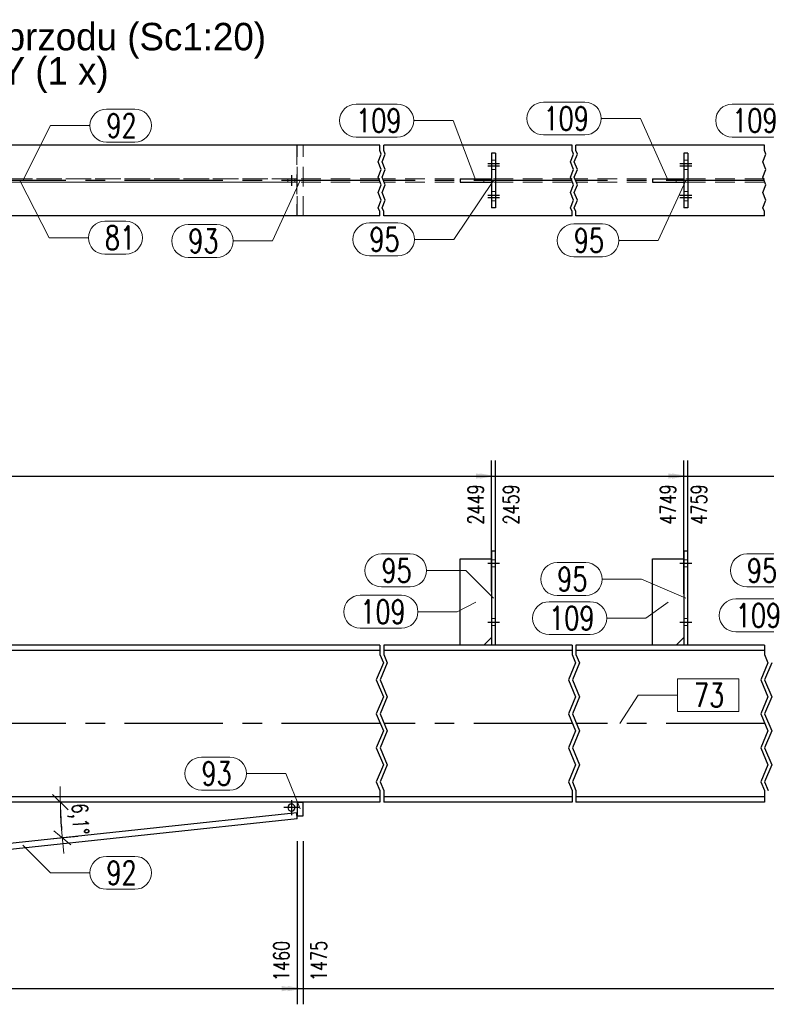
# Model space of a CAD drawing. Header units: millimetres. Extents: x 3526 to 4380, y 11541 to 12002.
# Tile 15 of 127: x 3615 to 3710, y 11625 to 11751. Entities that reach past the tile are written whole.
import ezdxf

# ---------------------------------------------------------------- set-up
doc = ezdxf.new("R2010")
doc.units = ezdxf.units.MM
doc.header["$LTSCALE"] = 10
doc.linetypes.add('HIDDEN', pattern=[0.375, 0.25, -0.125])
doc.linetypes.add('MITTE', pattern=[2, 1.25, -0.25, 0.25, -0.25])
doc.layers.get('Defpoints').update_dxf_attribs({"color": 1})
for name, color, linetype, lineweight in [('PS_DIM', 4, 'Continuous', 13), ('PS_Hidden', 2, 'HIDDEN', 9), ('PS_Pos', 1, 'Continuous', 15), ('PS_SOLID', 7, 'Continuous', 30)]:
    doc.layers.add(name, color=color, linetype=linetype, lineweight=lineweight)
doc.layers.add('PS_MID', color=5, linetype='MITTE')
doc.layers.add('PS_SHAPE', color=3, linetype='Continuous')
doc.styles.add('simplex', font='simplex.shx', dxfattribs={"width": 0.75})
doc.dimstyles.new('1_20_GŁ_DS1-LS20', dxfattribs={"dimtxt": 2, "dimasz": 2, "dimexe": 2, "dimexo": 5, "dimgap": 1, "dimtad": 1, "dimjust": 4, "dimdec": 0, "dimlfac": 20, "dimtxsty": 'simplex', "dimblk1": 'NONE', "dimsah": 1, "dimcen": 2, "dimclrd": 256, "dimclre": 256, "dimclrt": 4, "dimadec": 1, "dimazin": 0, "dimtfac": 1, "dimtdec": 0, "dimtmove": 2, "dimatfit": 3, "dimfxl": 1, "dimarcsym": 0})
doc.dimstyles.new('1_20_PRZ', dxfattribs={"dimtxt": 2, "dimasz": 1, "dimexe": 2, "dimexo": 5, "dimgap": 1, "dimtad": 1, "dimdec": 0, "dimlfac": 20, "dimtxsty": 'simplex', "dimblk": 'dimznak', "dimcen": 2, "dimse1": 1, "dimse2": 1, "dimclrd": 256, "dimclrt": 4, "dimadec": 1, "dimazin": 0, "dimtfac": 1, "dimtdec": 0, "dimtix": 1, "dimtmove": 2, "dimatfit": 3, "dimldrblk": 'dim-grot', "dimfxl": 1, "dimarcsym": 0})

# ---------------------------------------------------------------- blocks, each defined once
blk = doc.blocks.new('dimznak')
at = {"color": 0}
for points in [[(0, 2), (0, -2)], [(-2, 0), (2, 0)]]:
    blk.add_lwpolyline(points, dxfattribs=at)
at = {"color": 2}
blk.add_lwpolyline([(1, 1), (-1, -1)], dxfattribs=at)
blk = doc.blocks.new('*D59')
at = {"layer": 'Defpoints', "color": 0, "transparency": 16777216}
for p in [(3576.99, 11670.83), (3577.02, 11670.55), (3660.46, 11670.55), (3582.21, 11662.89), (3580.19, 11640.9)]:
    blk.add_point(p, dxfattribs=at)
at = {"layer": 'PS_DIM', "lineweight": -2, "transparency": 16777216}
blk.add_arc((3577.02, 11670.55), 9.25, 282.2873, 353.8047, dxfattribs=at)
for p, rotation in [((3586.28, 11670.55), 86.90237159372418), ((3578.01, 11661.35), 189.1896311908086)]:
    blk.add_blockref('dimznak', p, dxfattribs=dict(at, rotation=rotation))
at = {"layer": 'PS_DIM', "color": 4, "transparency": 16777216, "insert": (3582.28, 11665.83), "char_height": 2, "attachment_point": 5, "rotation": 48.046, "style": 'simplex'}
blk.add_mtext('83,9°', dxfattribs=at)
blk = doc.blocks.new('dim-grot')
blk.add_hatch(color=256).paths.add_polyline_path([(0, 0), (-2, 0.5), (-2, -0.5)])
blk.add_lwpolyline([(0, 0), (-2, 0.5), (-2, -0.5), (0, 0)])
blk = doc.blocks.new('*D60')
at = {"layer": 'Defpoints', "color": 0, "transparency": 16777216}
for p in [(3579.09, 11651.23), (3660.46, 11651.23), (3619.8, 11649.7), (3649.88, 11649.85), (3580.03, 11642.39)]:
    blk.add_point(p, dxfattribs=at)
at = {"layer": 'PS_DIM', "lineweight": -2, "transparency": 16777216}
blk.add_arc((3662.82, 11651.23), 43.05, 181.331, 184.761, dxfattribs=at)
for p, rotation in [((3619.77, 11651.23), 90.66550559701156), ((3620.02, 11646.66), 275.4264971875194)]:
    blk.add_blockref('dimznak', p, dxfattribs=dict(at, rotation=rotation))
at = {"layer": 'PS_DIM', "color": 4, "transparency": 16777216, "insert": (3622.02, 11649.06), "char_height": 2, "attachment_point": 5, "rotation": 273.046, "style": 'simplex'}
blk.add_mtext('6,1°', dxfattribs=at)
blk = doc.blocks.new('*X80')
at = {"color": 0}
for s, p in [('RG.73.1 Widok z przodu (Sc1:20)', (3576, 11709.2)), ('RYGIEL GŁÓWNY (1 x)', (3576, 11704.83))]:
    blk.add_text(s, height=3.5, dxfattribs=at).set_placement(p)
blk = doc.blocks.new('*D94')
at = {"layer": 'Defpoints', "color": 0, "transparency": 16777216}
for p in [(3674.71, 11692.8), (3674.71, 11673.08), (3576.95, 11651.23)]:
    blk.add_point(p, dxfattribs=at)
at = {"layer": 'PS_DIM', "lineweight": -2, "transparency": 16777216}
for p, q in [((3576.95, 11656.23), (3576.95, 11694.8)), ((3674.71, 11678.08), (3674.71, 11694.8)), ((3576.95, 11692.8), (3672.71, 11692.8))]:
    blk.add_line(p, q, dxfattribs=at)
at = {"layer": 'PS_DIM', "transparency": 16777216}
blk.add_solid([(3672.71, 11693.13), (3672.71, 11692.47), (3674.71, 11692.8)], dxfattribs=at)
at = {"layer": 'PS_DIM', "color": 4, "transparency": 16777216, "insert": (3672.69, 11689.17), "char_height": 2, "attachment_point": 5, "rotation": 90, "style": 'simplex'}
blk.add_mtext('2449', dxfattribs=at)
blk = doc.blocks.new('_None')
blk = doc.blocks.new('*D95')
at = {"layer": 'Defpoints', "color": 0, "transparency": 16777216}
for p in [(3675.21, 11692.8), (3675.21, 11673.03), (3576.95, 11651.23)]:
    blk.add_point(p, dxfattribs=at)
at = {"layer": 'PS_DIM', "lineweight": -2, "transparency": 16777216}
for p, q in [((3576.95, 11656.23), (3576.95, 11694.8)), ((3675.21, 11678.03), (3675.21, 11694.8)), ((3576.95, 11692.8), (3673.21, 11692.8))]:
    blk.add_line(p, q, dxfattribs=at)
at = {"layer": 'PS_DIM', "transparency": 16777216}
blk.add_solid([(3673.21, 11693.13), (3673.21, 11692.47), (3675.21, 11692.8)], dxfattribs=at)
at = {"layer": 'PS_DIM', "color": 4, "transparency": 16777216, "insert": (3677.2, 11689.17), "char_height": 2, "attachment_point": 5, "rotation": 90, "style": 'simplex'}
blk.add_mtext('2459', dxfattribs=at)
blk = doc.blocks.new('*D96')
at = {"layer": 'Defpoints', "color": 0, "transparency": 16777216}
for p in [(3699.21, 11692.8), (3699.21, 11672.8), (3576.95, 11651.23)]:
    blk.add_point(p, dxfattribs=at)
at = {"layer": 'PS_DIM', "lineweight": -2, "transparency": 16777216}
for p, q in [((3576.95, 11656.23), (3576.95, 11694.8)), ((3699.21, 11677.8), (3699.21, 11694.8)), ((3576.95, 11692.8), (3697.21, 11692.8))]:
    blk.add_line(p, q, dxfattribs=at)
at = {"layer": 'PS_DIM', "transparency": 16777216}
blk.add_solid([(3697.21, 11693.13), (3697.21, 11692.47), (3699.21, 11692.8)], dxfattribs=at)
at = {"layer": 'PS_DIM', "color": 4, "transparency": 16777216, "insert": (3697.19, 11689.17), "char_height": 2, "attachment_point": 5, "rotation": 90, "style": 'simplex'}
blk.add_mtext('4749', dxfattribs=at)
blk = doc.blocks.new('*D97')
at = {"layer": 'Defpoints', "color": 0, "transparency": 16777216}
for p in [(3699.71, 11692.8), (3699.71, 11672.75), (3576.95, 11651.23)]:
    blk.add_point(p, dxfattribs=at)
at = {"layer": 'PS_DIM', "lineweight": -2, "transparency": 16777216}
for p, q in [((3576.95, 11656.23), (3576.95, 11694.8)), ((3699.71, 11677.75), (3699.71, 11694.8)), ((3576.95, 11692.8), (3697.71, 11692.8))]:
    blk.add_line(p, q, dxfattribs=at)
at = {"layer": 'PS_DIM', "transparency": 16777216}
blk.add_solid([(3697.71, 11693.13), (3697.71, 11692.47), (3699.71, 11692.8)], dxfattribs=at)
at = {"layer": 'PS_DIM', "color": 4, "transparency": 16777216, "insert": (3701.14, 11689.17), "char_height": 2, "attachment_point": 5, "rotation": 90, "style": 'simplex'}
blk.add_mtext('4759', dxfattribs=at)
blk = doc.blocks.new('*D98')
at = {"layer": 'Defpoints', "color": 0, "transparency": 16777216}
for p in [(3723.71, 11692.8), (3723.71, 11673), (3576.95, 11651.23)]:
    blk.add_point(p, dxfattribs=at)
at = {"layer": 'PS_DIM', "lineweight": -2, "transparency": 16777216}
for p, q in [((3576.95, 11656.23), (3576.95, 11694.8)), ((3723.71, 11678), (3723.71, 11694.8)), ((3576.95, 11692.8), (3721.71, 11692.8))]:
    blk.add_line(p, q, dxfattribs=at)
at = {"layer": 'PS_DIM', "transparency": 16777216}
blk.add_solid([(3721.71, 11693.13), (3721.71, 11692.47), (3723.71, 11692.8)], dxfattribs=at)
at = {"layer": 'PS_DIM', "color": 4, "transparency": 16777216, "insert": (3721.69, 11689.17), "char_height": 2, "attachment_point": 5, "rotation": 90, "style": 'simplex'}
blk.add_mtext('7049', dxfattribs=at)
blk = doc.blocks.new('*D99')
at = {"layer": 'Defpoints', "color": 0, "transparency": 16777216}
for p in [(3724.21, 11692.8), (3724.21, 11672.98), (3576.95, 11651.23)]:
    blk.add_point(p, dxfattribs=at)
at = {"layer": 'PS_DIM', "lineweight": -2, "transparency": 16777216}
for p, q in [((3576.95, 11656.23), (3576.95, 11694.8)), ((3724.21, 11677.98), (3724.21, 11694.8)), ((3576.95, 11692.8), (3722.21, 11692.8))]:
    blk.add_line(p, q, dxfattribs=at)
at = {"layer": 'PS_DIM', "transparency": 16777216}
blk.add_solid([(3722.21, 11693.13), (3722.21, 11692.47), (3724.21, 11692.8)], dxfattribs=at)
at = {"layer": 'PS_DIM', "color": 4, "transparency": 16777216, "insert": (3726.15, 11689.17), "char_height": 2, "attachment_point": 5, "rotation": 90, "style": 'simplex'}
blk.add_mtext('7059', dxfattribs=at)
blk = doc.blocks.new('*D100')
at = {"layer": 'Defpoints', "color": 0, "transparency": 16777216}
for p in [(3752.51, 11692.8), (3752.51, 11665.35), (3576.95, 11651.23)]:
    blk.add_point(p, dxfattribs=at)
at = {"layer": 'PS_DIM', "lineweight": -2, "transparency": 16777216}
for p, q in [((3576.95, 11656.23), (3576.95, 11694.8)), ((3752.51, 11670.35), (3752.51, 11694.8)), ((3576.95, 11692.8), (3750.51, 11692.8))]:
    blk.add_line(p, q, dxfattribs=at)
at = {"layer": 'PS_DIM', "transparency": 16777216}
blk.add_solid([(3750.51, 11693.13), (3750.51, 11692.47), (3752.51, 11692.8)], dxfattribs=at)
at = {"layer": 'PS_DIM', "color": 4, "transparency": 16777216, "insert": (3750.49, 11689.17), "char_height": 2, "attachment_point": 5, "rotation": 90, "style": 'simplex'}
blk.add_mtext('7626', dxfattribs=at)
blk = doc.blocks.new('*D101')
at = {"layer": 'Defpoints', "color": 0, "transparency": 16777216}
for p in [(3838.71, 11692.8), (3838.71, 11673.07), (3576.95, 11651.23)]:
    blk.add_point(p, dxfattribs=at)
at = {"layer": 'PS_DIM', "lineweight": -2, "transparency": 16777216}
for p, q in [((3576.95, 11656.23), (3576.95, 11694.8)), ((3838.71, 11678.07), (3838.71, 11694.8)), ((3576.95, 11692.8), (3836.71, 11692.8))]:
    blk.add_line(p, q, dxfattribs=at)
at = {"layer": 'PS_DIM', "transparency": 16777216}
blk.add_solid([(3836.71, 11693.13), (3836.71, 11692.47), (3838.71, 11692.8)], dxfattribs=at)
at = {"layer": 'PS_DIM', "color": 4, "transparency": 16777216, "insert": (3836.69, 11689.17), "char_height": 2, "attachment_point": 5, "rotation": 90, "style": 'simplex'}
blk.add_mtext('9349', dxfattribs=at)
blk = doc.blocks.new('*D102')
at = {"layer": 'Defpoints', "color": 0, "transparency": 16777216}
for p in [(3839.21, 11692.8), (3839.21, 11673.04), (3576.95, 11651.23)]:
    blk.add_point(p, dxfattribs=at)
at = {"layer": 'PS_DIM', "lineweight": -2, "transparency": 16777216}
for p, q in [((3576.95, 11656.23), (3576.95, 11694.8)), ((3839.21, 11678.04), (3839.21, 11694.8)), ((3576.95, 11692.8), (3837.21, 11692.8))]:
    blk.add_line(p, q, dxfattribs=at)
at = {"layer": 'PS_DIM', "transparency": 16777216}
blk.add_solid([(3837.21, 11693.13), (3837.21, 11692.47), (3839.21, 11692.8)], dxfattribs=at)
at = {"layer": 'PS_DIM', "color": 4, "transparency": 16777216, "insert": (3840.78, 11689.17), "char_height": 2, "attachment_point": 5, "rotation": 90, "style": 'simplex'}
blk.add_mtext('9359', dxfattribs=at)
blk = doc.blocks.new('*D103')
at = {"layer": 'Defpoints', "color": 0, "transparency": 16777216}
for p in [(3867.86, 11692.8), (3576.95, 11651.23), (3867.86, 11651.23)]:
    blk.add_point(p, dxfattribs=at)
at = {"layer": 'PS_DIM', "lineweight": -2, "transparency": 16777216}
for p, q in [((3576.95, 11656.23), (3576.95, 11694.8)), ((3867.86, 11656.23), (3867.86, 11694.8)), ((3576.95, 11692.8), (3865.86, 11692.8))]:
    blk.add_line(p, q, dxfattribs=at)
at = {"layer": 'PS_DIM', "transparency": 16777216}
blk.add_solid([(3865.86, 11693.13), (3865.86, 11692.47), (3867.86, 11692.8)], dxfattribs=at)
at = {"layer": 'PS_DIM', "color": 4, "transparency": 16777216, "insert": (3865.84, 11689.14), "char_height": 2, "attachment_point": 5, "rotation": 90, "style": 'simplex'}
blk.add_mtext('9933', dxfattribs=at)
blk = doc.blocks.new('*D104')
at = {"layer": 'Defpoints', "color": 0, "transparency": 16777216}
for p in [(3870.54, 11692.8), (3576.95, 11651.23), (3870.54, 11635.54)]:
    blk.add_point(p, dxfattribs=at)
at = {"layer": 'PS_DIM', "lineweight": -2, "transparency": 16777216}
for p, q in [((3576.95, 11656.23), (3576.95, 11694.8)), ((3870.54, 11640.54), (3870.54, 11694.8)), ((3576.95, 11692.8), (3868.54, 11692.8))]:
    blk.add_line(p, q, dxfattribs=at)
at = {"layer": 'PS_DIM', "transparency": 16777216}
blk.add_solid([(3868.54, 11693.13), (3868.54, 11692.47), (3870.54, 11692.8)], dxfattribs=at)
at = {"layer": 'PS_DIM', "color": 4, "transparency": 16777216, "insert": (3872.15, 11689.17), "char_height": 2, "attachment_point": 5, "rotation": 90, "style": 'simplex'}
blk.add_mtext('9986', dxfattribs=at)
blk = doc.blocks.new('*D107')
at = {"layer": 'Defpoints', "color": 0, "transparency": 16777216}
for p in [(3576.95, 11651.23), (3649.96, 11651.23), (3649.96, 11627.45)]:
    blk.add_point(p, dxfattribs=at)
at = {"layer": 'PS_DIM', "lineweight": -2, "transparency": 16777216}
for p, q in [((3576.95, 11646.23), (3576.95, 11625.45)), ((3649.96, 11646.23), (3649.96, 11625.45)), ((3576.95, 11627.45), (3647.96, 11627.45))]:
    blk.add_line(p, q, dxfattribs=at)
at = {"layer": 'PS_DIM', "transparency": 16777216}
blk.add_solid([(3647.96, 11627.78), (3647.96, 11627.11), (3649.96, 11627.45)], dxfattribs=at)
at = {"layer": 'PS_DIM', "color": 4, "transparency": 16777216, "insert": (3647.94, 11630.97), "char_height": 2, "attachment_point": 5, "rotation": 90, "style": 'simplex'}
blk.add_mtext('1460', dxfattribs=at)
blk = doc.blocks.new('*D108')
at = {"layer": 'Defpoints', "color": 0, "transparency": 16777216}
for p in [(3576.95, 11651.23), (3650.71, 11651.23), (3650.71, 11627.45)]:
    blk.add_point(p, dxfattribs=at)
at = {"layer": 'PS_DIM', "lineweight": -2, "transparency": 16777216}
for p, q in [((3576.95, 11646.23), (3576.95, 11625.45)), ((3650.71, 11646.23), (3650.71, 11625.45)), ((3576.95, 11627.45), (3648.71, 11627.45))]:
    blk.add_line(p, q, dxfattribs=at)
at = {"layer": 'PS_DIM', "transparency": 16777216}
blk.add_solid([(3648.71, 11627.78), (3648.71, 11627.11), (3650.71, 11627.45)], dxfattribs=at)
at = {"layer": 'PS_DIM', "color": 4, "transparency": 16777216, "insert": (3652.7, 11630.97), "char_height": 2, "attachment_point": 5, "rotation": 90, "style": 'simplex'}
blk.add_mtext('1475', dxfattribs=at)
blk = doc.blocks.new('*D109')
at = {"layer": 'Defpoints', "color": 0, "transparency": 16777216}
for p in [(3724.61, 11655.9), (3576.95, 11651.23), (3724.61, 11627.45)]:
    blk.add_point(p, dxfattribs=at)
at = {"layer": 'PS_DIM', "lineweight": -2, "transparency": 16777216}
for p, q in [((3724.61, 11650.9), (3724.61, 11625.45)), ((3576.95, 11646.23), (3576.95, 11625.45)), ((3576.95, 11627.45), (3722.61, 11627.45))]:
    blk.add_line(p, q, dxfattribs=at)
at = {"layer": 'PS_DIM', "transparency": 16777216}
blk.add_solid([(3722.61, 11627.78), (3722.61, 11627.11), (3724.61, 11627.45)], dxfattribs=at)
at = {"layer": 'PS_DIM', "color": 4, "transparency": 16777216, "insert": (3722.59, 11631.11), "char_height": 2, "attachment_point": 5, "rotation": 90, "style": 'simplex'}
blk.add_mtext('7067', dxfattribs=at)
blk = doc.blocks.new('*D110')
at = {"layer": 'Defpoints', "color": 0, "transparency": 16777216}
for p in [(3576.95, 11651.23), (3752.86, 11651.23), (3752.86, 11627.45)]:
    blk.add_point(p, dxfattribs=at)
at = {"layer": 'PS_DIM', "lineweight": -2, "transparency": 16777216}
for p, q in [((3576.95, 11646.23), (3576.95, 11625.45)), ((3752.86, 11646.23), (3752.86, 11625.45)), ((3576.95, 11627.45), (3750.86, 11627.45))]:
    blk.add_line(p, q, dxfattribs=at)
at = {"layer": 'PS_DIM', "transparency": 16777216}
blk.add_solid([(3750.86, 11627.78), (3750.86, 11627.11), (3752.86, 11627.45)], dxfattribs=at)
at = {"layer": 'PS_DIM', "color": 4, "transparency": 16777216, "insert": (3750.84, 11631.11), "char_height": 2, "attachment_point": 5, "rotation": 90, "style": 'simplex'}
blk.add_mtext('7633', dxfattribs=at)
blk = doc.blocks.new('*D111')
at = {"layer": 'Defpoints', "color": 0, "transparency": 16777216}
for p in [(3839.61, 11655.9), (3576.95, 11651.23), (3839.61, 11627.45)]:
    blk.add_point(p, dxfattribs=at)
at = {"layer": 'PS_DIM', "lineweight": -2, "transparency": 16777216}
for p, q in [((3839.61, 11650.9), (3839.61, 11625.45)), ((3576.95, 11646.23), (3576.95, 11625.45)), ((3576.95, 11627.45), (3837.61, 11627.45))]:
    blk.add_line(p, q, dxfattribs=at)
at = {"layer": 'PS_DIM', "transparency": 16777216}
blk.add_solid([(3837.61, 11627.78), (3837.61, 11627.11), (3839.61, 11627.45)], dxfattribs=at)
at = {"layer": 'PS_DIM', "color": 4, "transparency": 16777216, "insert": (3837.59, 11631.11), "char_height": 2, "attachment_point": 5, "rotation": 90, "style": 'simplex'}
blk.add_mtext('9367', dxfattribs=at)
blk = doc.blocks.new('*D112')
at = {"layer": 'Defpoints', "color": 0, "transparency": 16777216}
for p in [(3576.95, 11651.23), (3867.86, 11651.23), (3867.86, 11627.45)]:
    blk.add_point(p, dxfattribs=at)
at = {"layer": 'PS_DIM', "lineweight": -2, "transparency": 16777216}
for p, q in [((3576.95, 11646.23), (3576.95, 11625.45)), ((3867.86, 11646.23), (3867.86, 11625.45)), ((3576.95, 11627.45), (3865.86, 11627.45))]:
    blk.add_line(p, q, dxfattribs=at)
at = {"layer": 'PS_DIM', "transparency": 16777216}
blk.add_solid([(3865.86, 11627.78), (3865.86, 11627.11), (3867.86, 11627.45)], dxfattribs=at)
at = {"layer": 'PS_DIM', "color": 4, "transparency": 16777216, "insert": (3865.84, 11631.11), "char_height": 2, "attachment_point": 5, "rotation": 90, "style": 'simplex'}
blk.add_mtext('9933', dxfattribs=at)
blk = doc.blocks.new('*D113')
at = {"layer": 'Defpoints', "color": 0, "transparency": 16777216}
for p in [(3576.95, 11651.23), (3870.54, 11635.54), (3870.54, 11627.45)]:
    blk.add_point(p, dxfattribs=at)
at = {"layer": 'PS_DIM', "lineweight": -2, "transparency": 16777216}
for p, q in [((3576.95, 11646.23), (3576.95, 11625.45)), ((3870.54, 11630.54), (3870.54, 11625.45)), ((3576.95, 11627.45), (3868.54, 11627.45))]:
    blk.add_line(p, q, dxfattribs=at)
at = {"layer": 'PS_DIM', "transparency": 16777216}
blk.add_solid([(3868.54, 11627.78), (3868.54, 11627.11), (3870.54, 11627.45)], dxfattribs=at)
at = {"layer": 'PS_DIM', "color": 4, "transparency": 16777216, "insert": (3872.57, 11631.07), "char_height": 2, "attachment_point": 5, "rotation": 90, "style": 'simplex'}
blk.add_mtext('9986', dxfattribs=at)
blk = doc.blocks.new('*X366')
at = {"color": 1}
for p, q in [((3660.46, 11671.23), (3660.46, 11670.05)), ((3660.96, 11671.23), (3660.96, 11670.05)), ((3684.96, 11671.23), (3684.96, 11670.05)), ((3685.46, 11671.23), (3685.46, 11670.05)), ((3709.46, 11671.23), (3709.46, 11670.05)), ((3660.46, 11670.05), (3660.92, 11668.97)), ((3660.96, 11670.05), (3661.42, 11668.97)), ((3684.96, 11670.05), (3685.42, 11668.97)), ((3685.46, 11670.05), (3685.92, 11668.97)), ((3709.46, 11670.05), (3709.92, 11668.97)), ((3660.92, 11668.97), (3660, 11666.8)), ((3661.42, 11668.97), (3660.5, 11666.8)), ((3685.42, 11668.97), (3684.5, 11666.8)), ((3685.92, 11668.97), (3685, 11666.8)), ((3709.92, 11668.97), (3709, 11666.8)), ((3710.42, 11668.97), (3709.5, 11666.8)), ((3660, 11666.8), (3660.92, 11664.63)), ((3660.5, 11666.8), (3661.42, 11664.63)), ((3684.5, 11666.8), (3685.42, 11664.63)), ((3685, 11666.8), (3685.92, 11664.63)), ((3709, 11666.8), (3709.92, 11664.63)), ((3709.5, 11666.8), (3710.42, 11664.63)), ((3660.92, 11664.63), (3660, 11662.47)), ((3661.42, 11664.63), (3660.5, 11662.47)), ((3685.42, 11664.63), (3684.5, 11662.47)), ((3685.92, 11664.63), (3685, 11662.47)), ((3709.92, 11664.63), (3709, 11662.47)), ((3710.42, 11664.63), (3709.5, 11662.47)), ((3660, 11662.47), (3660.92, 11660.3)), ((3660.5, 11662.47), (3661.42, 11660.3)), ((3684.5, 11662.47), (3685.42, 11660.3)), ((3685, 11662.47), (3685.92, 11660.3)), ((3709, 11662.47), (3709.92, 11660.3)), ((3709.5, 11662.47), (3710.42, 11660.3)), ((3660.92, 11660.3), (3660, 11658.13)), ((3661.42, 11660.3), (3660.5, 11658.13)), ((3685.42, 11660.3), (3684.5, 11658.13)), ((3685.92, 11660.3), (3685, 11658.13)), ((3709.92, 11660.3), (3709, 11658.13)), ((3710.42, 11660.3), (3709.5, 11658.13)), ((3660, 11658.13), (3660.92, 11655.96)), ((3660.5, 11658.13), (3661.42, 11655.96)), ((3684.5, 11658.13), (3685.42, 11655.96)), ((3685, 11658.13), (3685.92, 11655.96)), ((3709, 11658.13), (3709.92, 11655.96)), ((3709.5, 11658.13), (3710.42, 11655.96)), ((3660.92, 11655.96), (3660, 11653.8)), ((3661.42, 11655.96), (3660.5, 11653.8)), ((3685.42, 11655.96), (3684.5, 11653.8)), ((3685.92, 11655.96), (3685, 11653.8)), ((3709.92, 11655.96), (3709, 11653.8)), ((3710.42, 11655.96), (3709.5, 11653.8)), ((3660, 11653.8), (3660.46, 11652.71)), ((3660.5, 11653.8), (3660.96, 11652.71)), ((3684.5, 11653.8), (3684.96, 11652.71)), ((3685, 11653.8), (3685.46, 11652.71)), ((3709, 11653.8), (3709.46, 11652.71)), ((3709.5, 11653.8), (3709.96, 11652.71)), ((3660.46, 11652.71), (3660.46, 11651.23)), ((3660.96, 11652.71), (3660.96, 11651.23)), ((3684.96, 11652.71), (3684.96, 11651.23)), ((3685.46, 11652.71), (3685.46, 11651.23)), ((3709.46, 11652.71), (3709.46, 11651.23))]:
    blk.add_line(p, q, dxfattribs=at)
at = {"layer": 'PS_Hidden', "color": 2, "linetype": 'HIDDEN'}
for p, q in [((3675.21, 11682.13), (3674.71, 11682.13)), ((3699.71, 11682.13), (3699.21, 11682.13)), ((3675.21, 11681.23), (3674.71, 11681.23)), ((3699.71, 11681.23), (3699.21, 11681.23)), ((3675.21, 11674.63), (3674.71, 11674.63)), ((3699.71, 11674.63), (3699.21, 11674.63)), ((3675.21, 11673.73), (3674.71, 11673.73)), ((3699.71, 11673.73), (3699.21, 11673.73))]:
    blk.add_line(p, q, dxfattribs=at)
at = {"layer": 'PS_MID', "color": 5, "linetype": 'MITTE'}
for p, q in [((3674.21, 11681.68), (3675.71, 11681.68)), ((3674.21, 11681.68), (3675.71, 11681.68)), ((3674.21, 11681.68), (3675.71, 11681.68)), ((3674.21, 11681.68), (3675.71, 11681.68)), ((3698.71, 11681.68), (3700.21, 11681.68)), ((3698.71, 11681.68), (3700.21, 11681.68)), ((3698.71, 11681.68), (3700.21, 11681.68)), ((3698.71, 11681.68), (3700.21, 11681.68)), ((3674.21, 11674.18), (3675.71, 11674.18)), ((3674.21, 11674.18), (3675.71, 11674.18)), ((3674.21, 11674.18), (3675.71, 11674.18)), ((3674.21, 11674.18), (3675.71, 11674.18)), ((3698.71, 11674.18), (3700.21, 11674.18)), ((3698.71, 11674.18), (3700.21, 11674.18)), ((3698.71, 11674.18), (3700.21, 11674.18)), ((3698.71, 11674.18), (3700.21, 11674.18)), ((3660.46, 11661.23), (3574.45, 11661.23)), ((3684.96, 11661.23), (3660.96, 11661.23)), ((3709.46, 11661.23), (3685.46, 11661.23)), ((3649.21, 11651.48), (3649.21, 11649.58)), ((3650.16, 11650.53), (3648.26, 11650.53))]:
    blk.add_line(p, q, dxfattribs=at)
at = {"layer": 'PS_SOLID', "color": 7, "linetype": 'Continuous'}
for p, q in [((3670.71, 11671.23), (3670.71, 11682.23)), ((3670.71, 11682.23), (3674.71, 11682.23)), ((3674.71, 11683.23), (3674.71, 11671.23)), ((3675.21, 11683.23), (3674.71, 11683.23)), ((3675.21, 11671.23), (3675.21, 11683.23)), ((3695.21, 11671.23), (3695.21, 11682.23)), ((3695.21, 11682.23), (3699.21, 11682.23)), ((3699.21, 11683.23), (3699.21, 11671.23)), ((3699.71, 11683.23), (3699.21, 11683.23)), ((3699.71, 11671.23), (3699.71, 11683.23)), ((3673.71, 11671.23), (3674.71, 11672.23)), ((3698.21, 11671.23), (3699.21, 11672.23)), ((3660.46, 11671.23), (3576.95, 11671.23)), ((3684.96, 11671.23), (3660.96, 11671.23)), ((3709.46, 11671.23), (3685.46, 11671.23)), ((3660.46, 11670.55), (3577.02, 11670.55)), ((3684.96, 11670.55), (3660.96, 11670.55)), ((3709.46, 11670.55), (3685.46, 11670.55)), ((3660.46, 11651.9), (3579.01, 11651.9)), ((3660.46, 11651.23), (3579.09, 11651.23)), ((3649.96, 11651.23), (3649.96, 11649.48)), ((3649.96, 11651.23), (3650.71, 11651.23)), ((3650.71, 11649.48), (3650.71, 11651.23)), ((3684.96, 11651.9), (3660.96, 11651.9)), ((3684.96, 11651.23), (3660.96, 11651.23)), ((3709.46, 11651.9), (3685.46, 11651.9)), ((3709.46, 11651.23), (3685.46, 11651.23)), ((3649.88, 11649.85), (3580.03, 11642.39)), ((3649.96, 11649.1), (3649.88, 11649.85)), ((3649.96, 11649.85), (3649.88, 11649.85)), ((3649.96, 11649.1), (3580.11, 11641.64)), ((3649.96, 11649.48), (3650.71, 11649.48))]:
    blk.add_line(p, q, dxfattribs=at)
at = {"layer": 'PS_SOLID', "color": 7, "extrusion": (0, 0, -1)}
blk.add_circle((-3649.21, 11650.53), 0.45, dxfattribs=at)
blk = doc.blocks.new('*X368')
at = {"color": 1}
for p, q in [((3706.23, 11666.96), (3698.39, 11666.96)), ((3698.39, 11666.96), (3698.39, 11662.76)), ((3706.23, 11662.76), (3706.23, 11666.96)), ((3691.05, 11661.23), (3693.39, 11664.86)), ((3693.39, 11664.86), (3698.39, 11664.86)), ((3698.39, 11662.76), (3706.23, 11662.76))]:
    blk.add_line(p, q, dxfattribs=at)
at = {"color": 30, "style": 'simplex', "width": 0.75}
blk.add_text('73', height=3, dxfattribs=at).set_placement((3700.49, 11663.36))
blk = doc.blocks.new('*X369')
at = {"color": 1}
for p, q in [((3705.82, 11677.13), (3711.07, 11677.13)), ((3721.71, 11676.73), (3718.17, 11675.03)), ((3713.17, 11675.03), (3718.17, 11675.03)), ((3705.82, 11672.93), (3711.07, 11672.93))]:
    blk.add_line(p, q, dxfattribs=at)
for centre, start, end in [((3705.82, 11675.03), 90, 270), ((3711.07, 11675.03), 270, 90)]:
    blk.add_arc(centre, 2.1, start, end, dxfattribs=at)
at = {"color": 2, "style": 'simplex', "width": 0.75}
blk.add_text('109', height=3, dxfattribs=at).set_placement((3705.82, 11673.53))
blk = doc.blocks.new('*X370')
at = {"color": 1}
for p, q in [((3707.24, 11682.86), (3710.89, 11682.86)), ((3712.99, 11680.76), (3717.99, 11680.76)), ((3723.96, 11677.23), (3717.99, 11680.76)), ((3707.24, 11678.66), (3710.89, 11678.66))]:
    blk.add_line(p, q, dxfattribs=at)
for centre, start, end in [((3707.24, 11680.76), 90, 270), ((3710.89, 11680.76), 270, 90)]:
    blk.add_arc(centre, 2.1, start, end, dxfattribs=at)
at = {"color": 2, "style": 'simplex', "width": 0.75}
blk.add_text('95', height=3, dxfattribs=at).set_placement((3707.24, 11679.26))
blk = doc.blocks.new('*X376')
at = {"color": 1}
for p, q in [((3660.68, 11682.86), (3664.32, 11682.86)), ((3666.42, 11680.76), (3671.42, 11680.76)), ((3674.96, 11677.23), (3671.42, 11680.76)), ((3660.68, 11678.66), (3664.32, 11678.66))]:
    blk.add_line(p, q, dxfattribs=at)
for centre, start, end in [((3660.68, 11680.76), 90, 270), ((3664.32, 11680.76), 270, 90)]:
    blk.add_arc(centre, 2.1, start, end, dxfattribs=at)
at = {"color": 2, "style": 'simplex', "width": 0.75}
blk.add_text('95', height=3, dxfattribs=at).set_placement((3660.68, 11679.26))
blk = doc.blocks.new('*X377')
at = {"color": 1}
for p, q in [((3682.03, 11676.78), (3687.28, 11676.78)), ((3697.21, 11676.73), (3694.38, 11674.68)), ((3689.38, 11674.68), (3694.38, 11674.68)), ((3682.03, 11672.58), (3687.28, 11672.58))]:
    blk.add_line(p, q, dxfattribs=at)
for centre, start, end in [((3682.03, 11674.68), 90, 270), ((3687.28, 11674.68), 270, 90)]:
    blk.add_arc(centre, 2.1, start, end, dxfattribs=at)
at = {"color": 2, "style": 'simplex', "width": 0.75}
blk.add_text('109', height=3, dxfattribs=at).set_placement((3682.03, 11673.18))
blk = doc.blocks.new('*X378')
at = {"color": 1}
for p, q in [((3657.98, 11677.6), (3663.23, 11677.6)), ((3672.71, 11676.73), (3670.33, 11675.5)), ((3665.33, 11675.5), (3670.33, 11675.5)), ((3657.98, 11673.4), (3663.23, 11673.4))]:
    blk.add_line(p, q, dxfattribs=at)
for centre, start, end in [((3657.98, 11675.5), 90, 270), ((3663.23, 11675.5), 270, 90)]:
    blk.add_arc(centre, 2.1, start, end, dxfattribs=at)
at = {"color": 2, "style": 'simplex', "width": 0.75}
blk.add_text('109', height=3, dxfattribs=at).set_placement((3657.98, 11674))
blk = doc.blocks.new('*X379')
at = {"color": 1}
for p, q in [((3683.07, 11681.76), (3686.71, 11681.76)), ((3688.81, 11679.66), (3693.81, 11679.66)), ((3699.46, 11677.23), (3693.81, 11679.66)), ((3683.07, 11677.56), (3686.71, 11677.56))]:
    blk.add_line(p, q, dxfattribs=at)
for centre, start, end in [((3683.07, 11679.66), 90, 270), ((3686.71, 11679.66), 270, 90)]:
    blk.add_arc(centre, 2.1, start, end, dxfattribs=at)
at = {"color": 2, "style": 'simplex', "width": 0.75}
blk.add_text('95', height=3, dxfattribs=at).set_placement((3683.07, 11678.16))
blk = doc.blocks.new('*X391')
at = {"color": 1}
for p, q in [((3637.74, 11656.97), (3641.38, 11656.97)), ((3643.48, 11654.87), (3648.48, 11654.87)), ((3650.33, 11650.35), (3648.48, 11654.87)), ((3637.74, 11652.77), (3641.38, 11652.77))]:
    blk.add_line(p, q, dxfattribs=at)
for centre, start, end in [((3637.74, 11654.87), 90, 270), ((3641.38, 11654.87), 270, 90)]:
    blk.add_arc(centre, 2.1, start, end, dxfattribs=at)
at = {"color": 2, "style": 'simplex', "width": 0.75}
blk.add_text('93', height=3, dxfattribs=at).set_placement((3637.74, 11653.37))
blk = doc.blocks.new('*X392')
at = {"color": 1}
for p, q in [((3615, 11645.75), (3618.53, 11642.21)), ((3625.63, 11644.31), (3629.27, 11644.31)), ((3618.53, 11642.21), (3623.53, 11642.21)), ((3625.63, 11640.11), (3629.27, 11640.11))]:
    blk.add_line(p, q, dxfattribs=at)
for centre, start, end in [((3625.63, 11642.21), 90, 270), ((3629.27, 11642.21), 270, 90)]:
    blk.add_arc(centre, 2.1, start, end, dxfattribs=at)
at = {"color": 2, "style": 'simplex', "width": 0.75}
blk.add_text('92', height=3, dxfattribs=at).set_placement((3625.63, 11640.71))
blk = doc.blocks.new('*X595')
at = {"color": 1}
for p, q in [((3660.46, 11734.31), (3660.46, 11734.98)), ((3660.96, 11734.31), (3660.96, 11734.98)), ((3684.96, 11734.31), (3684.96, 11734.98)), ((3685.46, 11734.31), (3685.46, 11734.98)), ((3709.46, 11734.31), (3709.46, 11734.98)), ((3660.25, 11732.84), (3660.66, 11733.82)), ((3660.66, 11733.82), (3660.46, 11734.31)), ((3660.75, 11732.84), (3661.16, 11733.82)), ((3661.16, 11733.82), (3660.96, 11734.31)), ((3684.75, 11732.84), (3685.16, 11733.82)), ((3685.16, 11733.82), (3684.96, 11734.31)), ((3685.25, 11732.84), (3685.66, 11733.82)), ((3685.66, 11733.82), (3685.46, 11734.31)), ((3709.25, 11732.84), (3709.66, 11733.82)), ((3709.66, 11733.82), (3709.46, 11734.31)), ((3660.66, 11731.87), (3660.25, 11732.84)), ((3661.16, 11731.87), (3660.75, 11732.84)), ((3685.16, 11731.87), (3684.75, 11732.84)), ((3685.66, 11731.87), (3685.25, 11732.84)), ((3709.66, 11731.87), (3709.25, 11732.84)), ((3660.25, 11730.89), (3660.66, 11731.87)), ((3660.75, 11730.89), (3661.16, 11731.87)), ((3684.75, 11730.89), (3685.16, 11731.87)), ((3685.25, 11730.89), (3685.66, 11731.87)), ((3709.25, 11730.89), (3709.66, 11731.87)), ((3660.66, 11729.92), (3660.25, 11730.89)), ((3660.25, 11728.94), (3660.66, 11729.92)), ((3661.16, 11729.92), (3660.75, 11730.89)), ((3660.75, 11728.94), (3661.16, 11729.92)), ((3685.16, 11729.92), (3684.75, 11730.89)), ((3684.75, 11728.94), (3685.16, 11729.92)), ((3685.66, 11729.92), (3685.25, 11730.89)), ((3685.25, 11728.94), (3685.66, 11729.92)), ((3709.66, 11729.92), (3709.25, 11730.89)), ((3709.25, 11728.94), (3709.66, 11729.92)), ((3660.66, 11727.97), (3660.25, 11728.94)), ((3661.16, 11727.97), (3660.75, 11728.94)), ((3685.16, 11727.97), (3684.75, 11728.94)), ((3685.66, 11727.97), (3685.25, 11728.94)), ((3709.66, 11727.97), (3709.25, 11728.94)), ((3660.25, 11726.99), (3660.66, 11727.97)), ((3660.75, 11726.99), (3661.16, 11727.97)), ((3684.75, 11726.99), (3685.16, 11727.97)), ((3685.25, 11726.99), (3685.66, 11727.97)), ((3709.25, 11726.99), (3709.66, 11727.97)), ((3660.46, 11726.51), (3660.25, 11726.99)), ((3660.46, 11725.98), (3660.46, 11726.51)), ((3660.96, 11726.51), (3660.75, 11726.99)), ((3660.96, 11725.98), (3660.96, 11726.51)), ((3684.96, 11726.51), (3684.75, 11726.99)), ((3684.96, 11725.98), (3684.96, 11726.51)), ((3685.46, 11726.51), (3685.25, 11726.99)), ((3685.46, 11725.98), (3685.46, 11726.51)), ((3709.46, 11726.51), (3709.25, 11726.99)), ((3709.46, 11725.98), (3709.46, 11726.51))]:
    blk.add_line(p, q, dxfattribs=at)
at = {"layer": 'PS_Hidden', "color": 2, "linetype": 'HIDDEN'}
for p, q in [((3649.88, 11734.98), (3649.88, 11725.98)), ((3649.96, 11725.98), (3649.96, 11734.98)), ((3649.96, 11725.98), (3649.96, 11734.98)), ((3650.71, 11725.98), (3650.71, 11734.98)), ((3674.71, 11733.08), (3675.21, 11733.08)), ((3699.21, 11733.08), (3699.71, 11733.08)), ((3674.71, 11731.88), (3675.21, 11731.88)), ((3699.21, 11731.88), (3699.71, 11731.88)), ((3660.46, 11730.69), (3577.02, 11730.69)), ((3660.46, 11730.26), (3577.02, 11730.26)), ((3649.96, 11730.68), (3584.43, 11730.68)), ((3584.43, 11730.28), (3649.96, 11730.28)), ((3648.76, 11730.28), (3648.76, 11730.68)), ((3649.66, 11730.28), (3649.66, 11730.68)), ((3649.96, 11730.68), (3649.96, 11730.28)), ((3684.96, 11730.69), (3660.96, 11730.69)), ((3684.96, 11730.26), (3660.96, 11730.26)), ((3673.71, 11730.68), (3673.71, 11730.28)), ((3709.46, 11730.69), (3685.46, 11730.69)), ((3709.46, 11730.26), (3685.46, 11730.26)), ((3698.21, 11730.68), (3698.21, 11730.28)), ((3674.71, 11729.08), (3675.21, 11729.08)), ((3699.21, 11729.08), (3699.71, 11729.08)), ((3674.71, 11727.88), (3675.21, 11727.88)), ((3699.21, 11727.88), (3699.71, 11727.88))]:
    blk.add_line(p, q, dxfattribs=at)
at = {"layer": 'PS_MID', "color": 5, "linetype": 'MITTE'}
for p, q in [((3674.21, 11732.63), (3675.71, 11732.63)), ((3674.21, 11732.63), (3675.71, 11732.63)), ((3698.71, 11732.63), (3700.21, 11732.63)), ((3698.71, 11732.63), (3700.21, 11732.63)), ((3649.21, 11731.18), (3649.21, 11729.78)), ((3674.21, 11732.33), (3675.71, 11732.33)), ((3674.21, 11732.33), (3675.71, 11732.33)), ((3698.71, 11732.33), (3700.21, 11732.33)), ((3698.71, 11732.33), (3700.21, 11732.33)), ((3660.46, 11730.48), (3574.45, 11730.48)), ((3684.96, 11730.48), (3660.96, 11730.48)), ((3709.46, 11730.48), (3685.46, 11730.48)), ((3674.21, 11728.63), (3675.71, 11728.63)), ((3674.21, 11728.63), (3675.71, 11728.63)), ((3698.71, 11728.63), (3700.21, 11728.63)), ((3698.71, 11728.63), (3700.21, 11728.63)), ((3674.21, 11728.33), (3675.71, 11728.33)), ((3674.21, 11728.33), (3675.71, 11728.33)), ((3698.71, 11728.33), (3700.21, 11728.33)), ((3698.71, 11728.33), (3700.21, 11728.33))]:
    blk.add_line(p, q, dxfattribs=at)
at = {"layer": 'PS_SOLID', "color": 7, "linetype": 'Continuous'}
for p, q in [((3660.46, 11734.98), (3576.95, 11734.98)), ((3684.96, 11734.98), (3660.96, 11734.98)), ((3709.46, 11734.98), (3685.46, 11734.98)), ((3674.71, 11733.98), (3674.71, 11726.98)), ((3675.21, 11733.98), (3674.71, 11733.98)), ((3675.21, 11733.98), (3675.21, 11726.98)), ((3699.21, 11733.98), (3699.21, 11726.98)), ((3699.71, 11733.98), (3699.21, 11733.98)), ((3699.71, 11733.98), (3699.71, 11726.98)), ((3670.71, 11730.68), (3674.71, 11730.68)), ((3670.71, 11730.68), (3670.71, 11730.28)), ((3670.71, 11730.28), (3674.71, 11730.28)), ((3695.21, 11730.68), (3699.21, 11730.68)), ((3695.21, 11730.68), (3695.21, 11730.28)), ((3695.21, 11730.28), (3699.21, 11730.28)), ((3675.21, 11726.98), (3674.71, 11726.98)), ((3699.71, 11726.98), (3699.21, 11726.98)), ((3660.46, 11725.98), (3576.95, 11725.98)), ((3684.96, 11725.98), (3660.96, 11725.98)), ((3709.46, 11725.98), (3685.46, 11725.98))]:
    blk.add_line(p, q, dxfattribs=at)
blk = doc.blocks.new('*X606')
at = {"color": 1}
for p, q in [((3705.36, 11740.22), (3710.61, 11740.22)), ((3712.71, 11738.12), (3717.71, 11738.12)), ((3721.71, 11730.48), (3717.71, 11738.12)), ((3705.36, 11736.02), (3710.61, 11736.02))]:
    blk.add_line(p, q, dxfattribs=at)
for centre, start, end in [((3705.36, 11738.12), 90, 270), ((3710.61, 11738.12), 270, 90)]:
    blk.add_arc(centre, 2.1, start, end, dxfattribs=at)
at = {"color": 2, "style": 'simplex', "width": 0.75}
blk.add_text('109', height=3, dxfattribs=at).set_placement((3705.36, 11736.62))
blk = doc.blocks.new('*X607')
at = {"color": 1}
for p, q in [((3699.46, 11730.48), (3695.92, 11722.84)), ((3685.18, 11724.94), (3688.82, 11724.94)), ((3690.92, 11722.84), (3695.92, 11722.84)), ((3685.18, 11720.74), (3688.82, 11720.74))]:
    blk.add_line(p, q, dxfattribs=at)
for centre, start, end in [((3685.18, 11722.84), 90, 270), ((3688.82, 11722.84), 270, 90)]:
    blk.add_arc(centre, 2.1, start, end, dxfattribs=at)
at = {"color": 2, "style": 'simplex', "width": 0.75}
blk.add_text('95', height=3, dxfattribs=at).set_placement((3685.18, 11721.34))
blk = doc.blocks.new('*X610')
at = {"color": 1}
for p, q in [((3681.32, 11740.48), (3686.57, 11740.48)), ((3688.67, 11738.38), (3693.67, 11738.38)), ((3697.21, 11730.48), (3693.67, 11738.38)), ((3681.32, 11736.28), (3686.57, 11736.28))]:
    blk.add_line(p, q, dxfattribs=at)
for centre, start, end in [((3681.32, 11738.38), 90, 270), ((3686.57, 11738.38), 270, 90)]:
    blk.add_arc(centre, 2.1, start, end, dxfattribs=at)
at = {"color": 2, "style": 'simplex', "width": 0.75}
blk.add_text('109', height=3, dxfattribs=at).set_placement((3681.32, 11736.88))
blk = doc.blocks.new('*X617')
at = {"color": 1}
for p, q in [((3657.45, 11740.22), (3662.7, 11740.22)), ((3664.8, 11738.12), (3669.8, 11738.12)), ((3672.71, 11730.48), (3669.8, 11738.12)), ((3657.45, 11736.02), (3662.7, 11736.02))]:
    blk.add_line(p, q, dxfattribs=at)
for centre, start, end in [((3657.45, 11738.12), 90, 270), ((3662.7, 11738.12), 270, 90)]:
    blk.add_arc(centre, 2.1, start, end, dxfattribs=at)
at = {"color": 2, "style": 'simplex', "width": 0.75}
blk.add_text('109', height=3, dxfattribs=at).set_placement((3657.45, 11736.62))
blk = doc.blocks.new('*X618')
at = {"color": 1}
for p, q in [((3674.96, 11730.48), (3669.88, 11722.97)), ((3659.14, 11725.07), (3662.78, 11725.07)), ((3664.88, 11722.97), (3669.88, 11722.97)), ((3659.14, 11720.87), (3662.78, 11720.87))]:
    blk.add_line(p, q, dxfattribs=at)
for centre, start, end in [((3659.14, 11722.97), 90, 270), ((3662.78, 11722.97), 270, 90)]:
    blk.add_arc(centre, 2.1, start, end, dxfattribs=at)
at = {"color": 2, "style": 'simplex', "width": 0.75}
blk.add_text('95', height=3, dxfattribs=at).set_placement((3659.14, 11721.47))
blk = doc.blocks.new('*X619')
at = {"color": 1}
for p, q in [((3650.33, 11730.48), (3646.8, 11722.77)), ((3636.06, 11724.87), (3639.7, 11724.87)), ((3641.8, 11722.77), (3646.8, 11722.77)), ((3636.06, 11720.67), (3639.7, 11720.67))]:
    blk.add_line(p, q, dxfattribs=at)
for centre, start, end in [((3636.06, 11722.77), 90, 270), ((3639.7, 11722.77), 270, 90)]:
    blk.add_arc(centre, 2.1, start, end, dxfattribs=at)
at = {"color": 2, "style": 'simplex', "width": 0.75}
blk.add_text('93', height=3, dxfattribs=at).set_placement((3636.06, 11721.27))
blk = doc.blocks.new('*X625')
at = {"color": 1}
for p, q in [((3625.63, 11739.58), (3629.27, 11739.58)), ((3615, 11730.48), (3618.53, 11737.48)), ((3618.53, 11737.48), (3623.53, 11737.48)), ((3625.63, 11735.38), (3629.27, 11735.38))]:
    blk.add_line(p, q, dxfattribs=at)
for centre, start, end in [((3625.63, 11737.48), 90, 270), ((3629.27, 11737.48), 270, 90)]:
    blk.add_arc(centre, 2.1, start, end, dxfattribs=at)
at = {"color": 2, "style": 'simplex', "width": 0.75}
blk.add_text('92', height=3, dxfattribs=at).set_placement((3625.63, 11735.98))
blk = doc.blocks.new('*X626')
at = {"color": 1}
for p, q in [((3614.59, 11730.48), (3618.34, 11723.18)), ((3625.44, 11725.28), (3628.12, 11725.28)), ((3618.34, 11723.18), (3623.34, 11723.18)), ((3625.44, 11721.08), (3628.12, 11721.08))]:
    blk.add_line(p, q, dxfattribs=at)
for centre, start, end in [((3625.44, 11723.18), 90, 270), ((3628.12, 11723.18), 270, 90)]:
    blk.add_arc(centre, 2.1, start, end, dxfattribs=at)
at = {"color": 2, "style": 'simplex', "width": 0.75}
blk.add_text('81', height=3, dxfattribs=at).set_placement((3625.44, 11721.68))

msp = doc.modelspace()

# ---------------------------------------------------------------- block references
msp.add_blockref('*X80', (0, 37.875))
at = {"layer": 'PS_Pos'}
for name in ['*X617', '*X610', '*X606', '*X625', '*X626', '*X619', '*X618', '*X607', '*X376', '*X370', '*X379', '*X378', '*X369', '*X377', '*X368', '*X391', '*X392']:
    msp.add_blockref(name, (0, 0), dxfattribs=at)
at = {"layer": 'PS_SHAPE'}
for name in ['*X595', '*X366']:
    msp.add_blockref(name, (0, 0), dxfattribs=at)

# ---------------------------------------------------------------- dimensions: what is measured, and where the dimension line sits
at = {"layer": 'PS_DIM'}
for base, p2, text, picture, middle in [((3674.709, 11692.799), (3674.709, 11673.077), '2449', '*D94', (3672.689, 11689.172)), ((3675.209, 11692.799), (3675.209, 11673.027), '2459', '*D95', (3677.199, 11689.172)), ((3699.209, 11692.799), (3699.209, 11672.797), '4749', '*D96', (3697.189, 11689.172)), ((3699.709, 11692.799), (3699.709, 11672.753), '4759', '*D97', (3701.14, 11689.172)), ((3723.709, 11692.799), (3723.709, 11672.998), '7049', '*D98', (3721.689, 11689.172)), ((3724.209, 11692.799), (3724.209, 11672.978), '7059', '*D99', (3726.151, 11689.172)), ((3752.511, 11692.799), (3752.511, 11665.347), '7626', '*D100', (3750.491, 11689.172)), ((3838.709, 11692.799), (3838.709, 11673.069), '9349', '*D101', (3836.689, 11689.172)), ((3839.209, 11692.799), (3839.209, 11673.037), '9359', '*D102', (3840.776, 11689.172)), ((3867.861, 11692.799), (3867.861, 11651.227), '9933', '*D103', (3865.841, 11689.136)), ((3870.542, 11692.799), (3870.542, 11635.536), '9986', '*D104', (3872.153, 11689.172)), ((3724.609, 11627.448), (3724.609, 11655.902), '7067', '*D109', (3722.589, 11631.111)), ((3839.609, 11627.448), (3839.609, 11655.902), '9367', '*D111', (3837.589, 11631.111)), ((3752.861, 11627.448), (3752.861, 11651.227), '7633', '*D110', (3750.841, 11631.111)), ((3867.861, 11627.448), (3867.861, 11651.227), '9933', '*D112', (3865.841, 11631.111)), ((3870.542, 11627.448), (3870.542, 11635.536), '9986', '*D113', (3872.574, 11631.075))]:
    dim = msp.add_linear_dim(base=base, p1=(3576.952, 11651.227), p2=p2, text=text, dimstyle='1_20_GŁ_DS1-LS20', dxfattribs=at)
    dim.commit()
    dim.dimension.update_dxf_attribs({"geometry": picture, "text_midpoint": middle, "dimtype": 128, "text_rotation": 90})
for base, line1, line2, picture, middle in [((3582.206, 11662.886), ((3660.459, 11670.552), (3577.024, 11670.552)), ((3580.189, 11640.899), (3576.995, 11670.829)), '*D59', (3582.276, 11665.83)), ((3619.801, 11649.701), ((3660.459, 11651.227), (3579.087, 11651.227)), ((3649.883, 11649.846), (3580.03, 11642.391)), '*D60', (3622.022, 11649.056))]:
    dim = msp.add_angular_dim_2l(base=base, line1=line1, line2=line2, dimstyle='1_20_PRZ', dxfattribs=at)
    dim.commit()
    dim.dimension.update_dxf_attribs({"geometry": picture, "text_midpoint": middle})
for base, p2, picture, middle in [((3649.959, 11627.448), (3649.959, 11651.227), '*D107', (3647.939, 11630.968)), ((3650.709, 11627.448), (3650.709, 11651.227), '*D108', (3652.704, 11630.968))]:
    dim = msp.add_linear_dim(base=base, p1=(3576.952, 11651.227), p2=p2, dimstyle='1_20_GŁ_DS1-LS20', dxfattribs=at)
    dim.commit()
    dim.dimension.update_dxf_attribs({"geometry": picture, "text_midpoint": middle, "dimtype": 128, "text_rotation": 90})

doc.saveas('drawing.dxf')
